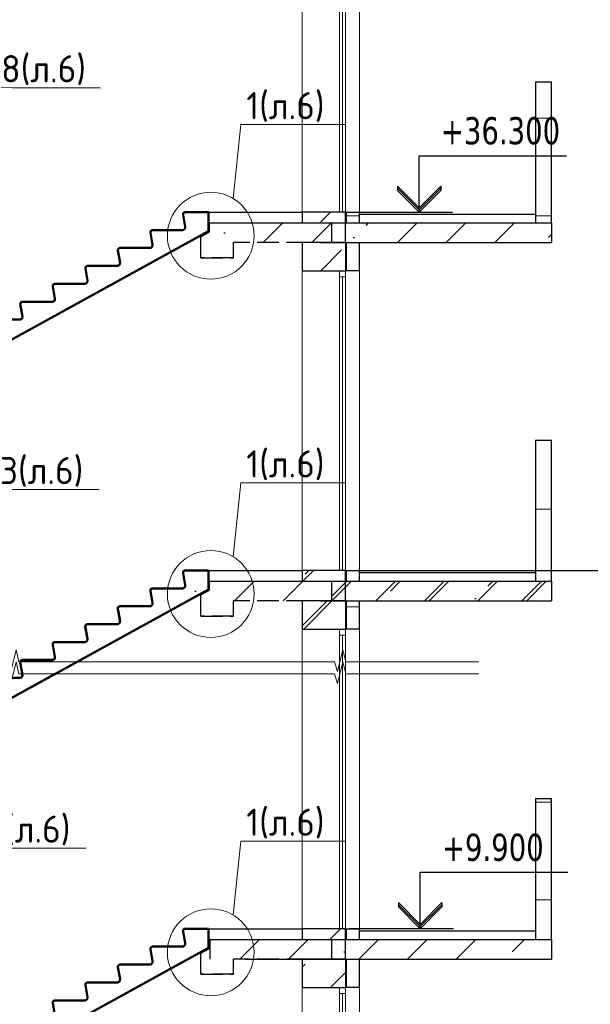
# Model space of a CAD drawing. Header units: millimetres. Extents: x 259029 to 2494469, y -731578 to -57567.
# Tile 127 of 207: x 355130 to 360392, y -502413 to -493344. Entities that reach past the tile are written whole.
import ezdxf
from ezdxf import colors
from ezdxf.entities.mleader import LeaderData, LeaderLine
from ezdxf.math import Vec2, Vec3

# ---------------------------------------------------------------- set-up
doc = ezdxf.new("R2010")
doc.units = ezdxf.units.MM
doc.linetypes.add('______2', pattern=[270, 200, -70])
for name, color, linetype, lineweight in [('Standard', 7, 'Continuous', 25), ('Общий01', 7, 'Continuous', 13), ('ПЛИТА', 152, 'Continuous', 35), ('Размеры кладочные', 3, 'Continuous', 20), ('РАЗРЕЗЫ', 10, 'Continuous', 60), ('Символы 0.20', 1, 'Continuous', 20), ('Стена', 7, 'Continuous', 50), ('Стена_ бетон несущ.', 253, 'Continuous', 70)]:
    doc.layers.add(name, color=color, linetype=linetype, lineweight=lineweight)
doc.styles.add('TAHOMA', font='tahoma.ttf')
doc.styles.add('ГОСТ', font='GOST_Common.ttf')
pattern_1 = [(45, (-469993.1, -145751.34), (-449.0128, 449.0128), []), (45, (-469544.06, -145751.34), (-449.0128, 449.0128), [793.75, -158.75, 0, -158.75])]
pattern_2 = [(45, (-469993.1, -165551.34), (-449.0128, 449.0128), []), (45, (-469544.06, -165551.34), (-449.0128, 449.0128), [793.75, -158.75, 0, -158.75])]
pattern_3 = [(0, (348518.47, -523502.2), (450, 450), [450, -450]), (90, (348518.47, -523502.2), (-450, 450), [450, -450])]
pattern_4 = [(0, (348518.47, -543302.2), (450, 450), [450, -450]), (90, (348518.47, -543302.2), (-450, 450), [450, -450])]

# ---------------------------------------------------------------- blocks, each defined once
blk = doc.blocks.new('_None')
blk = doc.blocks.new('НОВЫЙ')
at = {"layer": 'Standard', "color": 5, "linetype": 'Continuous', "lineweight": 50, "transparency": 33554687}
for p, q in [((381795.8, -472121.9), (382011.4, -472121.7)), ((382011.4, -472121.9), (381835.3, -472121.9)), ((382011.4, -472121.9), (382011.4, -472297.6)), ((381795.4, -472257), (381776.2, -472145.8)), ((378952.4, -473979.3), (382011.4, -472297.6)), ((381495.8, -472286.9), (381770.9, -472286.9)), ((381495.4, -472422), (381476.2, -472310.8)), ((381195.4, -472587), (381176.2, -472475.8)), ((381195.8, -472451.9), (381470.9, -472451.9)), ((380895.4, -472752), (380876.2, -472640.8)), ((380895.8, -472616.9), (381170.9, -472616.9)), ((380595.4, -472917), (380576.2, -472805.8)), ((380595.8, -472781.9), (380870.9, -472781.9)), ((380295.4, -473082), (380276.2, -472970.8)), ((380295.8, -472946.9), (380570.9, -472946.9)), ((379995.8, -473111.9), (380270.9, -473111.9)), ((379995.4, -473247), (379976.2, -473135.8)), ((379695.4, -473412), (379676.2, -473300.8)), ((379695.8, -473276.9), (379970.9, -473276.9)), ((379395.4, -473577), (379376.2, -473465.8)), ((379395.8, -473441.9), (379670.9, -473441.9)), ((379095.4, -473742), (379076.2, -473630.8)), ((379095.8, -473606.9), (379370.9, -473606.9)), ((378894.8, -473771.9), (378894.9, -473836.7)), ((378894.8, -473771.9), (378894.8, -473947.6)), ((378894.8, -473771.9), (379070.9, -473771.9))]:
    blk.add_line(p, q, dxfattribs=at)
for centre, radius, start, end in [((381795.8, -472141.9), 20, 90, 191.30993), ((381495.8, -472306.9), 20, 90, 191.30993), ((381770.9, -472261.9), 25, 270, 11.30993), ((381195.8, -472471.9), 20, 90, 191.30993), ((381470.9, -472426.9), 25, 270, 11.30993), ((380895.8, -472636.9), 20, 90, 191.30993), ((381170.9, -472591.9), 25, 270, 11.30993), ((380870.9, -472756.9), 25, 270, 11.30993), ((380595.8, -472801.9), 20, 90, 191.30993), ((380570.9, -472921.9), 25, 270, 11.30993), ((380295.8, -472966.9), 20, 90, 191.30993), ((379995.8, -473131.9), 20, 90, 191.30993), ((380270.9, -473086.9), 25, 270, 11.30993), ((379695.8, -473296.9), 20, 90, 191.30993), ((379970.9, -473251.9), 25, 270, 11.30993), ((379395.8, -473461.9), 20, 90, 191.30993), ((379670.9, -473416.9), 25, 270, 11.30993), ((379095.8, -473626.9), 20, 90, 191.30993), ((379370.9, -473581.9), 25, 270, 11.30993), ((379070.9, -473746.9), 25, 270, 11.30993)]:
    blk.add_arc(centre, radius, start, end, dxfattribs=at)
at = {"layer": 'РАЗРЕЗЫ', "color": 5, "lineweight": 35}
for p, q in [((382011.4, -472297.6), (382011.4, -472121.9)), ((382011.4, -472297.6), (382011.4, -472297.6)), ((378894.8, -473947.6), (378894.8, -473771.9)), ((378952.4, -473979.3), (378894.8, -473947.6))]:
    blk.add_line(p, q, dxfattribs=at)

msp = doc.modelspace()

# ---------------------------------------------------------------- hatches: boundary and pattern name
at = {"layer": 'Standard', "linetype": 'Continuous', "lineweight": 13}
h = msp.add_hatch(dxfattribs=at)
h.set_pattern_fill('____', scale=450, style=0, pattern_type=2)
h.set_pattern_definition(pattern_4)
h.paths.add_polyline_path([(359885.1, -495216.3), (360035.1, -495216.3), (360035.1, -493916.3), (359885.1, -493916.3)], flags=0)
h = msp.add_hatch(dxfattribs=at)
h.set_pattern_fill('____', scale=450, style=0, pattern_type=2)
h.set_pattern_definition(pattern_4)
h.paths.add_polyline_path([(358265.1, -495216.3), (358265.1, -495116.3), (358145.1, -495116.3), (358145.1, -495216.3)], flags=0)
h = msp.add_hatch(dxfattribs=at)
h.set_pattern_fill('____', scale=450, style=0, pattern_type=2)
h.set_pattern_definition(pattern_3)
h.paths.add_polyline_path([(359885.1, -498516.3), (360035.1, -498516.3), (360035.1, -497216.3), (359885.1, -497216.3)], flags=0)
h = msp.add_hatch(dxfattribs=at)
h.set_pattern_fill('____', scale=450, style=0, pattern_type=2)
h.set_pattern_definition(pattern_4)
h.paths.add_polyline_path([(359885.1, -498516.3), (360035.1, -498516.3), (360035.1, -497216.3), (359885.1, -497216.3)], flags=0)
h = msp.add_hatch(dxfattribs=at)
h.set_pattern_fill('____', scale=450, style=0, pattern_type=2)
h.set_pattern_definition(pattern_3)
h.paths.add_polyline_path([(358265.1, -498956.3), (358265.1, -498696.3), (358145.1, -498696.3), (358145.1, -498956.3)], flags=0)
h = msp.add_hatch(dxfattribs=at)
h.set_pattern_fill('____', scale=450, style=0, pattern_type=2)
h.set_pattern_definition(pattern_4)
h.paths.add_polyline_path([(358265.1, -498956.3), (358265.1, -498696.3), (358145.1, -498696.3), (358145.1, -498956.3)], flags=0)
h = msp.add_hatch(dxfattribs=at)
h.set_pattern_fill('____', scale=450, style=0, pattern_type=2)
h.set_pattern_definition(pattern_3)
h.paths.add_polyline_path([(359885.1, -501816.3), (360035.1, -501816.3), (360035.1, -500516.3), (359885.1, -500516.3)], flags=0)
at = {"layer": 'Стена_ бетон несущ.', "linetype": 'Continuous', "lineweight": 13}
h = msp.add_hatch(dxfattribs=at)
h.set_pattern_fill('ANSI35', color=9, scale=100, style=0)
h.set_pattern_definition(pattern_2)
h.paths.add_polyline_path([(357735.1, -495216.3), (358135.1, -495216.3), (358135.1, -495116.3), (357735.1, -495116.3)], flags=0)
at = {"layer": 'Стена_ бетон несущ.', "linetype": 'Continuous', "lineweight": 25}
h = msp.add_hatch(dxfattribs=at)
h.set_pattern_fill('ANSI35', scale=100, style=0)
h.set_pattern_definition([(45, (-469727.5, -162251.34), (-449.0128, 449.0128), []), (45, (-469278.47, -162251.34), (-449.0128, 449.0128), [793.75, -158.75, 0, -158.75])])
h.paths.add_polyline_path([(356900.7, -495396.3), (358270.8, -495396.3), (358270.8, -495216.3), (356900.7, -495216.3)])
h = msp.add_hatch(dxfattribs=at)
h.set_pattern_fill('ANSI35', scale=100, style=0)
h.set_pattern_definition(pattern_2)
h.paths.add_polyline_path([(358135.1, -495216.3), (358135.1, -495396.3), (360035.1, -495396.3), (360035.1, -495216.3)])
at = {"layer": 'Стена_ бетон несущ.', "linetype": 'Continuous', "lineweight": 13}
h = msp.add_hatch(dxfattribs=at)
h.set_pattern_fill('ANSI35', color=9, scale=100, style=0)
h.set_pattern_definition(pattern_2)
h.paths.add_polyline_path([(358135.1, -495656.3), (358135.1, -495396.3), (357735.1, -495396.3), (357735.1, -495656.3)], flags=0)
h = msp.add_hatch(dxfattribs=at)
h.set_pattern_fill('ANSI35', color=9, scale=100, style=0)
h.set_pattern_definition(pattern_1)
h.paths.add_polyline_path([(357735.1, -498516.3), (358135.1, -498516.3), (358135.1, -498416.3), (357735.1, -498416.3)], flags=0)
h = msp.add_hatch(dxfattribs=at)
h.set_pattern_fill('ANSI35', color=9, scale=100, style=0)
h.set_pattern_definition(pattern_2)
h.paths.add_polyline_path([(357735.1, -498516.3), (358135.1, -498516.3), (358135.1, -498416.3), (357735.1, -498416.3)], flags=0)
at = {"layer": 'Стена_ бетон несущ.', "linetype": 'Continuous', "lineweight": 25}
h = msp.add_hatch(dxfattribs=at)
h.set_pattern_fill('ANSI35', scale=100, style=0)
h.set_pattern_definition(pattern_2)
h.paths.add_polyline_path([(356635.1, -498696.3), (358005.2, -498696.3), (358005.2, -498516.3), (356635.1, -498516.3)])
at = {"layer": 'Стена_ бетон несущ.', "linetype": 'Continuous', "lineweight": 13}
h = msp.add_hatch(dxfattribs=at)
h.set_pattern_fill('ANSI35', scale=100, style=0)
h.set_pattern_definition(pattern_1)
h.paths.add_polyline_path([(358005.2, -498696.3), (358135.1, -498696.3), (358135.1, -498516.3), (358005.2, -498516.3)], flags=0)
h = msp.add_hatch(dxfattribs=at)
h.set_pattern_fill('ANSI35', scale=100, style=0)
h.set_pattern_definition(pattern_2)
h.paths.add_polyline_path([(358005.2, -498696.3), (358135.1, -498696.3), (358135.1, -498516.3), (358005.2, -498516.3)], flags=0)
at = {"layer": 'Стена_ бетон несущ.', "linetype": 'Continuous', "lineweight": 25}
h = msp.add_hatch(dxfattribs=at)
h.set_pattern_fill('ANSI35', scale=100, style=0)
h.set_pattern_definition(pattern_1)
h.paths.add_polyline_path([(358135.1, -498516.3), (358135.1, -498696.3), (360035.1, -498696.3), (360035.1, -498516.3)])
h = msp.add_hatch(dxfattribs=at)
h.set_pattern_fill('ANSI35', scale=100, style=0)
h.set_pattern_definition(pattern_2)
h.paths.add_polyline_path([(358135.1, -498516.3), (358135.1, -498696.3), (360035.1, -498696.3), (360035.1, -498516.3)])
at = {"layer": 'Стена_ бетон несущ.', "linetype": 'Continuous', "lineweight": 13}
h = msp.add_hatch(dxfattribs=at)
h.set_pattern_fill('ANSI35', color=9, scale=100, style=0)
h.set_pattern_definition(pattern_1)
h.paths.add_polyline_path([(358135.1, -498956.3), (358135.1, -498696.3), (357735.1, -498696.3), (357735.1, -498956.3)], flags=0)
h = msp.add_hatch(dxfattribs=at)
h.set_pattern_fill('ANSI35', color=9, scale=100, style=0)
h.set_pattern_definition(pattern_2)
h.paths.add_polyline_path([(358135.1, -498956.3), (358135.1, -498696.3), (357735.1, -498696.3), (357735.1, -498956.3)], flags=0)
h = msp.add_hatch(dxfattribs=at)
h.set_pattern_fill('ANSI35', color=9, scale=100, style=0)
h.set_pattern_definition(pattern_1)
h.paths.add_polyline_path([(357735.1, -501816.3), (358135.1, -501816.3), (358135.1, -501716.3), (357735.1, -501716.3)], flags=0)
at = {"layer": 'Стена_ бетон несущ.', "linetype": 'Continuous', "lineweight": 25}
h = msp.add_hatch(dxfattribs=at)
h.set_pattern_fill('ANSI35', scale=100, style=0)
h.set_pattern_definition([(45, (-469743, -145751.34), (-449.0128, 449.0128), []), (45, (-469294, -145751.34), (-449.0128, 449.0128), [793.75, -158.75, 0, -158.75])])
h.paths.add_polyline_path([(356885.2, -501996.3), (358255.3, -501996.3), (358255.3, -501816.3), (356885.2, -501816.3)])
h = msp.add_hatch(dxfattribs=at)
h.set_pattern_fill('ANSI35', scale=100, style=0)
h.set_pattern_definition(pattern_1)
h.paths.add_polyline_path([(358135.1, -501816.3), (358135.1, -501996.3), (360035.1, -501996.3), (360035.1, -501816.3)])
at = {"layer": 'Стена_ бетон несущ.', "linetype": 'Continuous', "lineweight": 13}
h = msp.add_hatch(dxfattribs=at)
h.set_pattern_fill('ANSI35', color=9, scale=100, style=0)
h.set_pattern_definition(pattern_1)
h.paths.add_polyline_path([(358135.1, -502256.3), (358135.1, -501996.3), (357735.1, -501996.3), (357735.1, -502256.3)], flags=0)

# ---------------------------------------------------------------- linework, layer by layer
at = {"color": 0}
for p, q in [((358162.1, -495115.3), (359120.4, -495115.3)), ((358265.1, -498416.3), (362347.9, -498416.3)), ((358172.1, -501715.3), (359130.4, -501715.3))]:
    msp.add_line(p, q, dxfattribs=at)
at = {"layer": 'Standard', "color": 7, "linetype": 'Continuous', "lineweight": 13}
for p, q in [((358079.1, -492412.3), (358079.1, -495116.3)), ((358107.1, -495115.3), (358107.1, -492412.3)), ((358135.1, -495116.3), (358135.1, -492412.3)), ((358079.1, -495656.3), (358079.1, -495712.3)), ((358135.1, -495712.3), (358135.1, -495656.3)), ((358079.1, -495712.3), (358079.1, -498416.3)), ((358079.1, -495712.3), (358079.1, -498416.3)), ((358079.1, -495712.3), (358135.1, -495712.3)), ((358107.1, -498415.3), (358107.1, -495712.3)), ((358107.1, -498415.3), (358107.1, -495712.3)), ((358135.1, -498416.3), (358135.1, -495712.3)), ((358135.1, -498416.3), (358135.1, -495712.3)), ((358079.1, -498956.3), (358079.1, -499012.3)), ((358079.1, -498956.3), (358079.1, -499012.3)), ((358135.1, -499012.3), (358135.1, -498956.3)), ((358135.1, -499012.3), (358135.1, -498956.3)), ((358079.1, -499012.3), (358079.1, -501716.3)), ((358079.1, -499012.3), (358135.1, -499012.3)), ((358079.1, -499012.3), (358079.1, -501716.3)), ((358079.1, -499012.3), (358135.1, -499012.3)), ((358107.1, -501715.3), (358107.1, -499012.3)), ((358107.1, -501715.3), (358107.1, -499012.3)), ((358135.1, -501716.3), (358135.1, -499012.3)), ((358135.1, -501716.3), (358135.1, -499012.3)), ((358079.1, -502256.3), (358079.1, -502312.3)), ((358079.1, -502312.3), (358079.1, -505016.3)), ((358079.1, -502312.3), (358135.1, -502312.3)), ((358107.1, -505015.3), (358107.1, -502312.3)), ((358135.1, -502312.3), (358135.1, -502256.3)), ((358135.1, -505016.3), (358135.1, -502312.3))]:
    msp.add_line(p, q, dxfattribs=at)
at = {"layer": 'Standard', "color": 7, "linetype": 'Continuous', "lineweight": 25}
for p, q in [((358813.7, -495116.3), (358813.7, -494596.3)), ((358813.7, -494596.3), (360173.7, -494596.3)), ((358613.7, -494876.3), (358813.7, -495076.3)), ((358613.7, -494876.3), (358613.7, -494896.3)), ((358813.7, -495076.3), (359013.7, -494876.3)), ((359013.7, -494876.3), (359013.7, -494896.3)), ((358813.7, -495096.3), (358613.7, -494896.3)), ((358613.7, -494896.3), (358613.7, -494916.3)), ((358813.7, -495116.3), (358613.7, -494916.3)), ((359013.7, -494896.3), (358813.7, -495096.3)), ((359013.7, -494916.3), (358813.7, -495116.3)), ((359013.7, -494896.3), (359013.7, -494916.3)), ((358135.1, -495396.3), (358135.1, -495216.3)), ((358135.1, -498696.3), (358135.1, -498516.3)), ((358135.1, -498696.3), (358135.1, -498516.3)), ((358823.7, -501716.3), (358823.7, -501196.3)), ((358823.7, -501196.3), (360183.7, -501196.3)), ((358623.7, -501476.3), (358823.7, -501676.3)), ((358623.7, -501476.3), (358623.7, -501496.3)), ((358823.7, -501696.3), (358623.7, -501496.3)), ((358623.7, -501496.3), (358623.7, -501516.3)), ((358823.7, -501676.3), (359023.7, -501476.3)), ((359023.7, -501496.3), (358823.7, -501696.3)), ((359023.7, -501476.3), (359023.7, -501496.3)), ((359023.7, -501496.3), (359023.7, -501516.3)), ((358823.7, -501716.3), (358623.7, -501516.3)), ((359023.7, -501516.3), (358823.7, -501716.3)), ((358135.1, -501996.3), (358135.1, -501816.3))]:
    msp.add_line(p, q, dxfattribs=at)
at = {"layer": 'Standard', "color": 7, "linetype": '______2', "lineweight": 30}
for p, q in [((356881.5, -495298.1), (356881.5, -495216.2)), ((356801.3, -495342.2), (356881.5, -495298.1)), ((356801.3, -495536.3), (356801.3, -495342.2)), ((357101.3, -495536.3), (357101.3, -495396.3)), ((357791.3, -495396.3), (357101.3, -495396.3)), ((356801.3, -495536.3), (356801.3, -495441.3)), ((357101.3, -495536.3), (356801.3, -495536.3)), ((357101.3, -495536.3), (356801.3, -495536.3)), ((356801.3, -495536.3), (357101.3, -495536.3)), ((357101.3, -495536.3), (356801.3, -495536.3)), ((356801.3, -498642.2), (356881.5, -498598.1)), ((356881.5, -498598.1), (356881.5, -498516.2)), ((356801.3, -498836.3), (356801.3, -498642.2)), ((356801.3, -498836.3), (356801.3, -498741.3)), ((357101.3, -498836.3), (357101.3, -498696.3)), ((357791.3, -498696.3), (357101.3, -498696.3)), ((357101.3, -498836.3), (356801.3, -498836.3)), ((357101.3, -498836.3), (356801.3, -498836.3)), ((356801.3, -498836.3), (357101.3, -498836.3)), ((357101.3, -498836.3), (356801.3, -498836.3)), ((356881.5, -501898.1), (356881.5, -501816.2)), ((356801.3, -501942.2), (356881.5, -501898.1)), ((356801.3, -502136.3), (356801.3, -501942.2)), ((356801.3, -502136.3), (356801.3, -502041.3)), ((357101.3, -502136.3), (357101.3, -501996.3)), ((357791.3, -501996.3), (357101.3, -501996.3)), ((357101.3, -502136.3), (356801.3, -502136.3)), ((357101.3, -502136.3), (356801.3, -502136.3)), ((356801.3, -502136.3), (357101.3, -502136.3)), ((357101.3, -502136.3), (356801.3, -502136.3))]:
    msp.add_line(p, q, dxfattribs=at)
at = {"layer": 'Standard', "color": 1, "linetype": 'Continuous', "lineweight": 50, "transparency": 33554687}
for p, q in [((356354.8, -498716.4), (356335.5, -498605.2)), ((355659.8, -499257.7), (356570.8, -498757)), ((356054.8, -498881.4), (356035.5, -498770.2)), ((356055.1, -498746.3), (356330.2, -498746.3)), ((355754.8, -499046.4), (355735.5, -498935.2)), ((355755.1, -498911.3), (356030.2, -498911.3)), ((355454.8, -499211.4), (355435.5, -499100.2)), ((355455.1, -499076.3), (355730.2, -499076.3)), ((355155.1, -499241.3), (355430.2, -499241.3)), ((354044.3, -500145.8), (355458.6, -499368.4)), ((354855.1, -499406.3), (355130.2, -499406.3)), ((355154.8, -499376.4), (355153.4, -499368.4))]:
    msp.add_line(p, q, dxfattribs=at)
for centre, radius, start, end in [((356355.1, -498601.3), 20, 90, 191.30993), ((356055.1, -498766.3), 20, 90, 191.30993), ((356330.2, -498721.3), 25, 270, 11.30993), ((355755.1, -498931.3), 20, 90, 191.30993), ((356030.2, -498886.3), 25, 270, 11.30993), ((355730.2, -499051.3), 25, 270, 11.30993), ((355455.1, -499096.3), 20, 90, 191.30993), ((355430.2, -499216.3), 25, 270, 11.30993), ((355155.1, -499261.3), 20, 90, 169.72002), ((355130.2, -499381.3), 25, 270, 11.30993)]:
    msp.add_arc(centre, radius, start, end, dxfattribs=at)
at = {"layer": 'Общий01', "color": 7, "linetype": 'Continuous', "lineweight": 25}
for p, q in [((356871.5, -495116.3), (357735.1, -495116.3)), ((358265.1, -495136.3), (359885.1, -495136.3)), ((356880.6, -495216.3), (360035.1, -495216.3)), ((357901.1, -495396.3), (360035.1, -495396.3)), ((356666.4, -498416.3), (357735.1, -498416.3)), ((356675.5, -498416.3), (357735.1, -498416.3)), ((356871.5, -498416.3), (357735.1, -498416.3)), ((358265.1, -498436.3), (359885.1, -498436.3)), ((358265.1, -498436.3), (359885.1, -498436.3)), ((356880.6, -498516.3), (360035.1, -498516.3)), ((356880.6, -498516.3), (360035.1, -498516.3)), ((357901.1, -498696.3), (360035.1, -498696.3)), ((356635.1, -501716.3), (357735.1, -501716.3)), ((356871.5, -501716.3), (357735.1, -501716.3)), ((358265.1, -501736.3), (359885.1, -501736.3)), ((356885.2, -501996.3), (356885.2, -501816.3)), ((356935.1, -501816.3), (360035.1, -501816.3)), ((357211.3, -501996.3), (360035.1, -501996.3))]:
    msp.add_line(p, q, dxfattribs=at)
at = {"layer": 'ПЛИТА', "color": 0, "lineweight": 0}
for p, q in [((356871.5, -495166.3), (356871.5, -495116.3)), ((356871.5, -498466.3), (356871.5, -498416.3)), ((356871.5, -501766.3), (356871.5, -501716.3))]:
    msp.add_line(p, q, dxfattribs=at)
at = {"layer": 'ПЛИТА', "color": 0, "lineweight": 30}
for p, q in [((356881.5, -495216.2), (357791.3, -495216.2)), ((356881.5, -498516.2), (357791.3, -498516.2)), ((356881.5, -501816.2), (357791.3, -501816.2))]:
    msp.add_line(p, q, dxfattribs=at)
at = {"layer": 'Размеры кладочные'}
for points in [[(356345.6, -499257.7), (355122.7, -499257.7), (355097.1, -499147.3), (355048.3, -499347.6), (355020.8, -499257.7), (353331.8, -499257.7)], [(359359.5, -499257.7), (358136.6, -499257.7), (358111, -499147.3), (358062.2, -499347.6), (358034.6, -499257.7), (356345.6, -499257.7)], [(356345.6, -499368.4), (355122.7, -499368.4), (355097.1, -499258), (355048.3, -499458.3), (355020.8, -499368.4), (353331.8, -499368.4)], [(359359.5, -499368.4), (358136.6, -499368.4), (358111, -499258), (358062.2, -499458.3), (358034.6, -499368.4), (356345.6, -499368.4)]]:
    msp.add_lwpolyline(points, dxfattribs=at)
at = {"layer": 'РАЗРЕЗЫ', "color": 2, "lineweight": -2}
for p, q in [((356724.3, -495373.1), (356871.5, -495292.2)), ((356724.3, -498673.1), (356871.5, -498592.2)), ((356724.3, -501973.1), (356871.5, -501892.2))]:
    msp.add_line(p, q, dxfattribs=at)
at = {"layer": 'Символы 0.20'}
for centre in [(356892.5, -495333.3), (356892.5, -498633.3), (356892.5, -501933.3)]:
    msp.add_circle(centre, 400, dxfattribs=at)
at = {"layer": 'Стена', "color": 34, "linetype": 'Continuous', "lineweight": 13}
for p, q in [((358265.1, -495116.3), (358265.1, -492356.3)), ((358265.1, -498416.3), (358265.1, -495656.3)), ((358265.1, -498416.3), (358265.1, -495656.3)), ((358265.1, -501716.3), (358265.1, -498956.3)), ((358265.1, -501716.3), (358265.1, -498956.3)), ((358265.1, -505016.3), (358265.1, -502256.3))]:
    msp.add_line(p, q, dxfattribs=at)
at = {"layer": 'Стена', "color": 34, "linetype": 'Continuous', "lineweight": 25}
for p, q in [((359885.1, -493916.3), (360035.1, -493916.3)), ((359885.1, -493916.3), (359885.1, -495216.3)), ((360035.1, -495216.3), (360035.1, -493916.3)), ((358135.1, -495116.3), (358265.1, -495116.3)), ((358145.1, -495216.3), (358145.1, -495116.3)), ((358265.1, -495216.3), (358265.1, -495116.3)), ((358145.1, -495656.3), (358145.1, -495396.3)), ((358265.1, -495656.3), (358265.1, -495396.3)), ((358265.1, -495656.3), (358135.1, -495656.3)), ((359885.1, -497216.3), (359885.1, -498516.3)), ((359885.1, -497216.3), (359885.1, -498516.3)), ((359885.1, -497216.3), (360035.1, -497216.3)), ((360035.1, -498516.3), (360035.1, -497216.3)), ((360035.1, -498516.3), (360035.1, -497216.3)), ((358135.1, -498416.3), (358265.1, -498416.3)), ((358135.1, -498416.3), (358265.1, -498416.3)), ((358145.1, -498516.3), (358145.1, -498416.3)), ((358145.1, -498516.3), (358145.1, -498416.3)), ((358265.1, -498516.3), (358265.1, -498416.3)), ((358265.1, -498516.3), (358265.1, -498416.3)), ((358145.1, -498956.3), (358145.1, -498696.3)), ((358145.1, -498956.3), (358145.1, -498696.3)), ((358265.1, -498956.3), (358265.1, -498696.3)), ((358265.1, -498956.3), (358265.1, -498696.3)), ((358265.1, -498956.3), (358135.1, -498956.3)), ((358265.1, -498956.3), (358135.1, -498956.3)), ((359885.1, -500516.3), (360035.1, -500516.3)), ((359885.1, -500516.3), (359885.1, -501816.3)), ((360035.1, -501816.3), (360035.1, -500516.3)), ((358135.1, -501716.3), (358265.1, -501716.3)), ((358145.1, -501816.3), (358145.1, -501716.3)), ((358265.1, -501816.3), (358265.1, -501716.3)), ((358145.1, -502256.3), (358145.1, -501996.3)), ((358265.1, -502256.3), (358265.1, -501996.3)), ((358265.1, -502256.3), (358135.1, -502256.3))]:
    msp.add_line(p, q, dxfattribs=at)
at = {"layer": 'Стена_ бетон несущ.', "color": 9, "linetype": 'Continuous', "lineweight": 13}
for p, q in [((357735.1, -492356.3), (357735.1, -495116.3)), ((357735.1, -495656.3), (357735.1, -498416.3)), ((357735.1, -495656.3), (357735.1, -498416.3)), ((357735.1, -498956.3), (357735.1, -501716.3)), ((357735.1, -498956.3), (357735.1, -501716.3)), ((357735.1, -502256.3), (357735.1, -505016.3))]:
    msp.add_line(p, q, dxfattribs=at)
at = {"layer": 'Стена_ бетон несущ.', "color": 9, "linetype": 'Continuous', "lineweight": 25}
for p, q in [((357735.1, -495116.3), (357735.1, -495216.3)), ((358135.1, -495116.3), (357735.1, -495116.3)), ((357735.1, -495116.3), (357735.1, -495216.3)), ((358135.1, -495216.3), (358135.1, -495116.3)), ((358135.1, -495396.3), (357735.1, -495396.3)), ((358135.1, -495396.3), (357735.1, -495396.3)), ((357735.1, -495396.3), (357735.1, -495656.3)), ((358135.1, -495396.3), (358135.1, -495656.3)), ((357735.1, -495656.3), (358135.1, -495656.3)), ((357735.1, -498416.3), (357735.1, -498516.3)), ((358135.1, -498416.3), (357735.1, -498416.3)), ((357735.1, -498416.3), (357735.1, -498516.3)), ((358135.1, -498416.3), (357735.1, -498416.3)), ((357735.1, -498416.3), (357735.1, -498516.3)), ((358135.1, -498516.3), (358135.1, -498416.3)), ((358135.1, -498516.3), (358135.1, -498416.3)), ((358135.1, -498696.3), (357735.1, -498696.3)), ((358135.1, -498696.3), (357735.1, -498696.3)), ((358135.1, -498696.3), (357735.1, -498696.3)), ((358135.1, -498696.3), (357735.1, -498696.3)), ((357735.1, -498696.3), (357735.1, -498956.3)), ((357735.1, -498696.3), (357735.1, -498956.3)), ((358135.1, -498696.3), (358135.1, -498956.3)), ((358135.1, -498696.3), (358135.1, -498956.3)), ((357735.1, -498956.3), (358135.1, -498956.3)), ((357735.1, -498956.3), (358135.1, -498956.3)), ((357735.1, -501716.3), (357735.1, -501816.3)), ((358135.1, -501716.3), (357735.1, -501716.3)), ((357735.1, -501716.3), (357735.1, -501816.3)), ((358135.1, -501816.3), (358135.1, -501716.3)), ((358135.1, -501996.3), (357735.1, -501996.3)), ((358135.1, -501996.3), (357735.1, -501996.3)), ((357735.1, -501996.3), (357735.1, -502256.3)), ((358135.1, -501996.3), (358135.1, -502256.3)), ((357735.1, -502256.3), (358135.1, -502256.3))]:
    msp.add_line(p, q, dxfattribs=at)
at = {"layer": 'Стена_ бетон несущ.', "color": 7, "linetype": 'Continuous', "lineweight": 25}
for p, q in [((358005.2, -495216.3), (358005.2, -495396.3)), ((358135.1, -495396.3), (358135.1, -495216.3)), ((360035.1, -495216.3), (360035.1, -495396.3)), ((358005.2, -498516.3), (358005.2, -498696.3)), ((358005.2, -498516.3), (358005.2, -498696.3)), ((358135.1, -498696.3), (358135.1, -498516.3)), ((358135.1, -498696.3), (358135.1, -498516.3)), ((360035.1, -498516.3), (360035.1, -498696.3)), ((360035.1, -498516.3), (360035.1, -498696.3)), ((358005.2, -501816.3), (358005.2, -501996.3)), ((358135.1, -501996.3), (358135.1, -501816.3)), ((360035.1, -501816.3), (360035.1, -501996.3))]:
    msp.add_line(p, q, dxfattribs=at)

# ---------------------------------------------------------------- block references
at = {"layer": 'РАЗРЕЗЫ', "color": 2, "lineweight": -2}
for p in [(-25139.9, -22994.6), (-25139.9, -26294.6), (-25139.9, -29594.6)]:
    msp.add_blockref('НОВЫЙ', p, dxfattribs=at)

# ---------------------------------------------------------------- texts
at = {"layer": 'Standard', "color": 7, "linetype": 'Continuous', "lineweight": 25, "char_height": 250, "width": 1028.162, "attachment_point": 7, "style": 'TAHOMA'}
for s, insert in [('{\\W0.86;+36.300}', (359013.7, -494496.3)), ('{\\W0.86;+9.900}', (359023.7, -501096.3))]:
    msp.add_mtext(s, dxfattribs=dict(at, insert=insert))

# ---------------------------------------------------------------- leaders
at = {"layer": 'Символы 0.20'}
ml = msp.add_multileader_mtext('Standard', dxfattribs=at)
ml.set_content('8(л.6)', color=256, style='ГОСТ')
ml.set_leader_properties(color=256, linetype='ByLayer', lineweight=-1)
ml.set_arrow_properties(name='NONE')
ml.build(insert=Vec2(0, 0))
ml.multileader.update_dxf_attribs({"text_left_attachment_type": 6, "text_right_attachment_type": 6, "dogleg_length": 0.25, "arrow_head_size": 200, "scale": 100})
ctx = ml.context
ctx.base_point, ctx.scale, ctx.char_height, ctx.arrow_head_size, ctx.landing_gap_size, ctx.plane_origin = Vec3(354934.2, -493970.7), 100, 250, 200, 25, Vec3(355418.5, -494272.5)
ctx.left_attachment, ctx.right_attachment = 6, 6
notes = []
notes.append((ctx, [(0, (1, 1, 0), (354909.2, -493970.7), (1, 0), 25, [(0, [(354235.4, -493382.7)], 0, [])])]))
ctx.mtext.insert, ctx.mtext.width, ctx.mtext.defined_height, ctx.mtext.flow_direction = Vec3(354959.2, -493670.7), 1094.387, 742.8, 5
ml = msp.add_multileader_mtext('Standard', dxfattribs=at)
ml.set_content('1(л.6)', color=256, style='ГОСТ')
ml.set_leader_properties(color=256, linetype='ByLayer', lineweight=-1)
ml.set_arrow_properties(name='NONE')
ml.build(insert=Vec2(0, 0))
ml.multileader.update_dxf_attribs({"text_left_attachment_type": 6, "text_right_attachment_type": 6, "dogleg_length": 0.25, "arrow_head_size": 200, "scale": 100})
ctx = ml.context
ctx.base_point, ctx.scale, ctx.char_height, ctx.arrow_head_size, ctx.landing_gap_size, ctx.plane_origin = Vec3(357194.3, -494310.4), 100, 250, 200, 25, Vec3(358408.5, -496444.9)
ctx.left_attachment, ctx.right_attachment = 6, 6
notes.append((ctx, [(0, (1, 1, 0), (357169.3, -494310.4), (1, 0), 25, [(0, [(357097.5, -494989.8)], 0, [])])]))
ctx.mtext.insert, ctx.mtext.width, ctx.mtext.flow_direction = Vec3(357219.3, -494010.4), 792.21, 5
ml = msp.add_multileader_mtext('Standard', dxfattribs=at)
ml.set_content('3(л.6)', color=256, style='ГОСТ')
ml.set_leader_properties(color=256, linetype='ByLayer', lineweight=-1)
ml.set_arrow_properties(name='NONE')
ml.build(insert=Vec2(0, 0))
ml.multileader.update_dxf_attribs({"text_left_attachment_type": 6, "text_right_attachment_type": 6, "dogleg_length": 0.25, "arrow_head_size": 200, "scale": 100})
ctx = ml.context
ctx.base_point, ctx.scale, ctx.char_height, ctx.arrow_head_size, ctx.landing_gap_size, ctx.plane_origin = Vec3(354921.9, -497671.3), 100, 250, 200, 25, Vec3(355406.2, -497973.1)
ctx.left_attachment, ctx.right_attachment = 6, 6
notes.append((ctx, [(0, (1, 1, 0), (354896.9, -497671.3), (1, 0), 25, [(0, [(354223.1, -497083.4)], 0, [])])]))
ctx.mtext.insert, ctx.mtext.width, ctx.mtext.defined_height, ctx.mtext.flow_direction = Vec3(354946.9, -497371.3), 1094.387, 742.8, 5
ml = msp.add_multileader_mtext('Standard', dxfattribs=at)
ml.set_content('1(л.6)', color=256, style='ГОСТ')
ml.set_leader_properties(color=256, linetype='ByLayer', lineweight=-1)
ml.set_arrow_properties(name='NONE')
ml.build(insert=Vec2(0, 0))
ml.multileader.update_dxf_attribs({"text_left_attachment_type": 6, "text_right_attachment_type": 6, "dogleg_length": 0.25, "arrow_head_size": 200, "scale": 100})
ctx = ml.context
ctx.base_point, ctx.scale, ctx.char_height, ctx.arrow_head_size, ctx.landing_gap_size, ctx.plane_origin = Vec3(357194.3, -497610.4), 100, 250, 200, 25, Vec3(358408.5, -499744.9)
ctx.left_attachment, ctx.right_attachment = 6, 6
notes.append((ctx, [(0, (1, 1, 0), (357169.3, -497610.4), (1, 0), 25, [(0, [(357097.5, -498289.8)], 0, [])])]))
ctx.mtext.insert, ctx.mtext.width, ctx.mtext.flow_direction = Vec3(357219.3, -497310.4), 792.21, 5
ml = msp.add_multileader_mtext('Standard', dxfattribs=at)
ml.set_content('3(л.6)', color=256, style='ГОСТ')
ml.set_leader_properties(color=256, linetype='ByLayer', lineweight=-1)
ml.set_arrow_properties(name='NONE')
ml.build(insert=Vec2(0, 0))
ml.multileader.update_dxf_attribs({"text_left_attachment_type": 6, "text_right_attachment_type": 6, "dogleg_length": 0.25, "arrow_head_size": 200, "scale": 100})
ctx = ml.context
ctx.base_point, ctx.scale, ctx.char_height, ctx.arrow_head_size, ctx.landing_gap_size, ctx.plane_origin = Vec3(354803, -500973.9), 100, 250, 200, 25, Vec3(355287.3, -501275.7)
ctx.left_attachment, ctx.right_attachment = 6, 6
notes.append((ctx, [(0, (1, 1, 0), (354778, -500973.9), (1, 0), 25, [(0, [(354104.2, -500386)], 0, [])])]))
ctx.mtext.insert, ctx.mtext.width, ctx.mtext.defined_height, ctx.mtext.flow_direction = Vec3(354828, -500673.9), 1094.387, 742.8, 5
ml = msp.add_multileader_mtext('Standard', dxfattribs=at)
ml.set_content('1(л.6)', color=256, style='ГОСТ')
ml.set_leader_properties(color=256, linetype='ByLayer', lineweight=-1)
ml.set_arrow_properties(name='NONE')
ml.build(insert=Vec2(0, 0))
ml.multileader.update_dxf_attribs({"text_left_attachment_type": 6, "text_right_attachment_type": 6, "dogleg_length": 0.25, "arrow_head_size": 200, "scale": 100})
ctx = ml.context
ctx.base_point, ctx.scale, ctx.char_height, ctx.arrow_head_size, ctx.landing_gap_size, ctx.plane_origin = Vec3(357194.3, -500910.4), 100, 250, 200, 25, Vec3(358408.5, -503044.9)
ctx.left_attachment, ctx.right_attachment = 6, 6
notes.append((ctx, [(0, (1, 1, 0), (357169.3, -500910.4), (1, 0), 25, [(0, [(357097.5, -501589.8)], 0, [])])]))
ctx.mtext.insert, ctx.mtext.width, ctx.mtext.flow_direction = Vec3(357219.3, -500610.4), 792.21, 5
for ctx, leaders in notes:
    for number, flags, end, landing, length, lines in leaders:
        leader = LeaderData()
        leader.index, (leader.has_last_leader_line, leader.has_dogleg_vector, leader.attachment_direction) = number, flags
        leader.last_leader_point, leader.dogleg_vector, leader.dogleg_length = Vec3(end), Vec3(landing), length
        for number, points, colour, breaks in lines:
            line = LeaderLine()
            line.index, line.vertices, line.color, line.breaks = number, Vec3.list(points), colors.encode_raw_color(colour), breaks
            leader.lines.append(line)
        ctx.leaders.append(leader)

doc.saveas('drawing.dxf')
